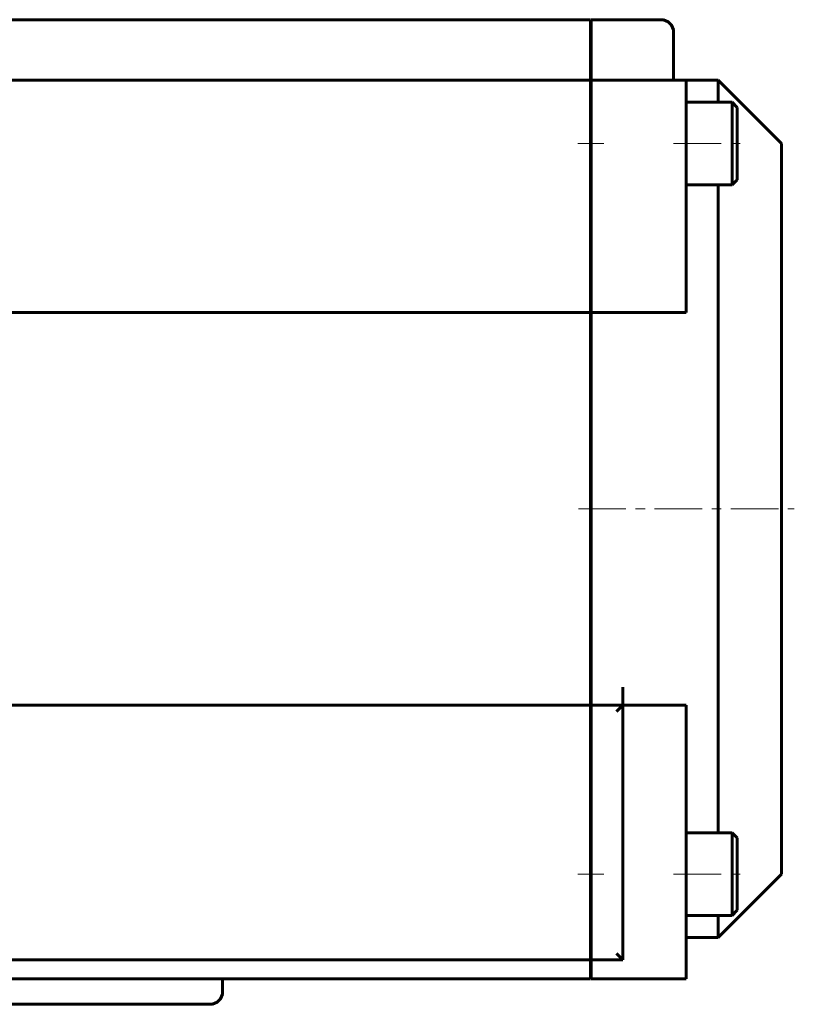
# Model space of a CAD drawing. Header units: millimetres. Extents: x -152 to 381, y -93 to 94.
# Tile 8 of 15: x 31 to 153, y -92 to 63. Entities that reach past the tile are written whole.
import ezdxf

# ---------------------------------------------------------------- set-up
doc = ezdxf.new("R2010")
doc.units = ezdxf.units.MM
doc.linetypes.add('K5LT_AXLED', pattern=[12, 7.5, -1.5, 1.5, -1.5])
doc.linetypes.add('K5LT_BASIC', pattern=[0])
doc.layers.add('Системный слой (1)', color=7, linetype='Continuous', true_color=0x6c6c6c)

# ---------------------------------------------------------------- blocks, each defined once
blk = doc.blocks.new('U12')
at = {"layer": 'Системный слой (1)', "color": 150, "linetype": 'K5LT_BASIC', "lineweight": 60, "true_color": 0x0080ff}
for p, q in [((140.5, 49.5), (140.5, 53)), ((140.5, -14.5), (140.5, 36.5)), ((140.5, -65.5), (140.5, -14.5)), ((140.5, -82), (140.5, -78.5))]:
    blk.add_line(p, q, dxfattribs=at)
blk = doc.blocks.new('U14')
at = {"layer": 'Системный слой (1)', "color": 150, "linetype": 'K5LT_BASIC', "lineweight": 60, "true_color": 0x0080ff}
for p, q in [((150.5, -14.5), (150.5, 43)), ((150.5, -72), (150.5, -14.5))]:
    blk.add_line(p, q, dxfattribs=at)

msp = doc.modelspace()

# ---------------------------------------------------------------- linework, layer by layer
at = {"layer": 'Системный слой (1)', "color": 150, "linetype": 'K5LT_BASIC', "lineweight": 60, "true_color": 0x0080ff}
for p, q in [((120.4, 62.5), (-120.4, 62.5)), ((120.4, 62.5), (120.4, 60.5)), ((131.5, 62.5), (120.5, 62.5)), ((120.5, 62.5), (120.5, 60.5)), ((120.4, 60.5), (120.4, 55)), ((120.5, 60.5), (120.5, 55)), ((133.5, 55), (133.5, 60.5)), ((120.4, 55), (120.4, 53)), ((120.5, 55), (120.5, 53)), ((133.5, 55), (133.5, 53)), ((120.4, 53), (-120.4, 53)), ((120.4, 53), (120.4, 51)), ((120.5, 53), (120.5, 51)), ((135.5, 53), (120.5, 53)), ((135.5, 53), (135.5, 51)), ((140.5, 53), (135.5, 53)), ((140.5, 53), (150.5, 43)), ((120.4, 51), (120.4, 16.42)), ((120.5, 51), (120.5, 16.42)), ((135.5, 16.42), (135.5, 51)), ((142.7, 49.5), (135.5, 49.5)), ((142.7, 36.5), (142.7, 49.5)), ((142.7, 49.5), (143.5, 48.7)), ((143.5, 37.3), (143.5, 48.7)), ((120.4, 47), (120.5, 47)), ((120.4, 39), (120.5, 39)), ((142.7, 36.5), (143.5, 37.3)), ((142.7, 36.5), (135.5, 36.5)), ((120.4, 16.42), (-120.4, 16.42)), ((120.4, -42.59), (120.4, 16.42)), ((120.4, 15.5), (120.5, 15.5)), ((120.5, -14.5), (120.5, 16.42)), ((135.5, 16.42), (120.5, 16.42)), ((120.5, -42.59), (120.5, -14.5)), ((120.4, -45.42), (120.4, -42.59)), ((120.5, -45.42), (120.5, -42.59)), ((125.5, -45.42), (125.5, -42.59)), ((120.4, -44.5), (120.5, -44.5)), ((120.4, -45.42), (-120.4, -45.42)), ((120.4, -45.42), (120.4, -46.42)), ((120.4, -46.42), (120.4, -84.5)), ((120.5, -45.42), (120.5, -46.42)), ((125.5, -45.42), (120.5, -45.42)), ((120.5, -46.42), (120.5, -84.5)), ((124.5, -46.42), (125.5, -45.42)), ((135.5, -45.42), (125.5, -45.42)), ((125.5, -85.5), (125.5, -45.42)), ((135.5, -86.5), (135.5, -45.42)), ((142.7, -65.5), (135.5, -65.5)), ((142.7, -65.5), (143.5, -66.3)), ((142.7, -78.5), (142.7, -65.5)), ((143.5, -77.7), (143.5, -66.3)), ((120.4, -68), (120.5, -68)), ((140.5, -82), (150.5, -72)), ((120.4, -76), (120.5, -76)), ((142.7, -78.5), (135.5, -78.5)), ((142.7, -78.5), (143.5, -77.7)), ((140.5, -82), (135.5, -82)), ((120.4, -84.5), (120.4, -85.5)), ((120.5, -84.5), (120.5, -85.5)), ((125.5, -85.5), (124.5, -84.5)), ((120.4, -85.5), (-120.4, -85.5)), ((120.4, -85.5), (120.4, -86.5)), ((120.4, -88.5), (120.4, -86.5)), ((120.5, -85.5), (120.5, -86.5)), ((125.5, -85.5), (120.5, -85.5)), ((120.5, -88.5), (120.5, -86.5)), ((135.5, -86.5), (135.5, -88.5)), ((23.29, -88.5), (120.4, -88.5)), ((62.5, -88.5), (62.5, -90.5)), ((120.5, -88.5), (135.5, -88.5)), ((17.21, -92.5), (60.5, -92.5))]:
    msp.add_line(p, q, dxfattribs=at)
at = {"layer": 'Системный слой (1)', "color": 30, "linetype": 'K5LT_AXLED', "lineweight": 18, "true_color": 0xff8000}
for p, q in [((118.4, 43), (122.5, 43)), ((133.5, 43), (145.5, 43)), ((118.5, -14.5), (152.5, -14.5)), ((118.4, -72), (122.5, -72)), ((133.5, -72), (145.5, -72))]:
    msp.add_line(p, q, dxfattribs=at)
at = {"layer": 'Системный слой (1)', "color": 150, "linetype": 'K5LT_BASIC', "lineweight": 60, "true_color": 0x0080ff}
for centre, start, end in [((131.5, 60.5), 0, 90), ((60.5, -90.5), 270, 0)]:
    msp.add_arc(centre, 2, start, end, dxfattribs=at)

# ---------------------------------------------------------------- block references
at = {"layer": 'Системный слой (1)'}
for name in ['U12', 'U14']:
    msp.add_blockref(name, (0, 0), dxfattribs=at)

doc.saveas('drawing.dxf')
